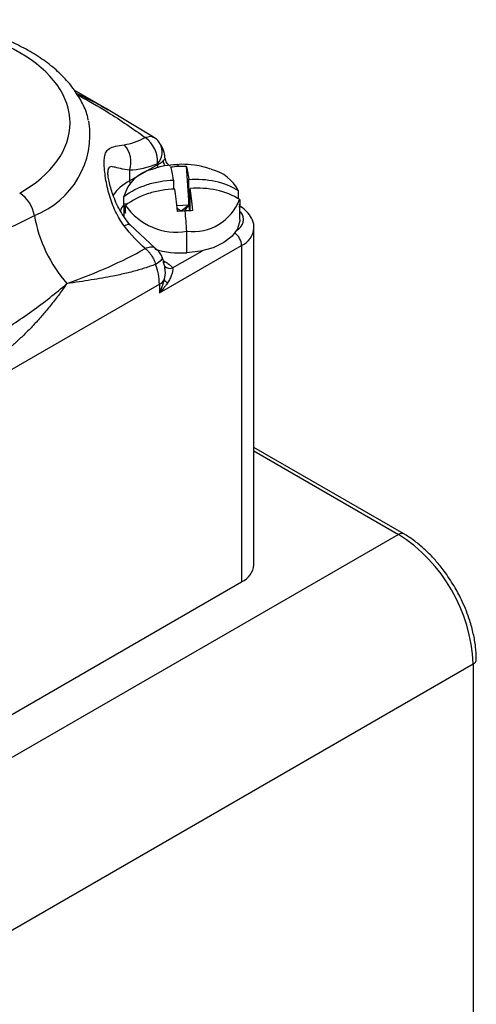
# Model space of a CAD drawing. Header units: millimetres. Extents: x 0 to 559, y 0 to 432.
# Tile 16 of 16: x 490 to 511, y 349 to 396. Entities that reach past the tile are written whole.
import ezdxf

# ---------------------------------------------------------------- set-up
doc = ezdxf.new("R2010")
doc.units = ezdxf.units.MM

msp = doc.modelspace()

# ---------------------------------------------------------------- linework, layer by layer
for p, q in [((494.025, 391.797), (492.472, 392.693)), ((496.22, 390.471), (493.995, 391.814)), ((495.085, 388.41), (496.42, 389.181)), ((496.402, 389.212), (496.42, 389.181)), ((497.56, 389.189), (497.308, 389.165)), ((495.085, 388.906), (495.085, 388.41)), ((497.771, 389.102), (497.897, 387.263)), ((497.16, 388.439), (497.16, 388.007)), ((497.897, 387.263), (497.897, 388.476)), ((497.961, 386.992), (497.961, 388.051)), ((500.233, 387.942), (500.233, 387.575)), ((494.823, 387.304), (494.823, 387.672)), ((494.998, 387.313), (494.823, 387.304)), ((497.961, 387.31), (497.897, 387.263)), ((500.297, 387.517), (500.297, 387.149)), ((494.82, 387.227), (494.82, 386.743)), ((494.887, 386.878), (494.887, 387.246)), ((497.321, 387.234), (497.897, 387.263)), ((497.333, 387.115), (497.528, 386.991)), ((497.343, 387.02), (497.395, 386.963)), ((497.528, 386.991), (497.897, 387.263)), ((497.528, 386.991), (497.531, 386.97)), ((497.7, 386.979), (497.897, 387.263)), ((497.938, 386.991), (497.897, 387.263)), ((497.897, 387.263), (497.916, 386.99)), ((500.3, 386.573), (500.3, 387.227)), ((496.285, 385.234), (495.126, 386.304)), ((497.797, 384.998), (497.797, 386.018)), ((500.974, 370.243), (500.974, 386.165)), ((496.5, 383.104), (500.389, 385.349)), ((497.126, 384.282), (498.535, 385.095)), ((500.389, 385.349), (500.389, 369.426)), ((496.675, 384.635), (496.774, 384.578)), ((496.763, 384.35), (496.759, 384.343)), ((489.428, 379.43), (496.5, 383.512)), ((496.5, 383.512), (496.5, 383.104)), ((508.063, 371.696), (500.974, 375.788)), ((500.974, 375.619), (507.813, 371.671)), ((507.813, 371.671), (482.711, 357.18)), ((485.539, 360.854), (500.389, 369.426)), ((486.246, 351.056), (511.349, 365.548)), ((511.349, 365.548), (511.349, 313.214))]:
    msp.add_line(p, q)
at = {"flags": 128}
for points in [[(475.085, 391.225), (475.043, 391.028), (475.001, 390.31), (475.128, 389.594), (475.423, 388.895), (475.88, 388.226), (476.491, 387.599), (477.244, 387.026), (478.125, 386.517), (479.118, 386.083), (480.204, 385.73), (481.363, 385.466), (482.574, 385.296), (483.813, 385.222), (485.059, 385.247), (486.287, 385.369), (487.474, 385.587), (488.6, 385.896), (489.642, 386.29), (490.581, 386.763)], [(496.438, 389.041), (496.427, 389.097), (496.42, 389.181)], [(497.401, 389.099), (497.391, 389.125), (497.38, 389.147), (497.37, 389.164), (497.361, 389.175), (497.351, 389.182), (497.343, 389.183)], [(495.085, 388.41), (495.092, 388.327), (495.099, 388.289)], [(500.3, 386.573), (500.299, 386.519), (500.196, 386.142), (499.941, 385.791), (499.547, 385.484), (499.038, 385.242), (498.443, 385.076), (497.797, 384.998)], [(495.125, 386.305), (495.12, 386.31), (495.076, 386.331), (495.011, 386.333), (494.929, 386.315), (494.831, 386.278)], [(496.634, 384.771), (496.635, 384.734), (496.605, 384.676), (496.541, 384.607), (496.444, 384.532), (496.318, 384.453)], [(496.662, 384.535), (496.705, 384.546), (496.774, 384.578)]]:
    msp.add_lwpolyline(points, dxfattribs=at)
for centre, radius, start, end in [((489.091, 390.605), 4.121, 291.1904, 8.7047), ((493.955, 389.298), 1.197, 340.8404, 42.9678), ((495.008, 389.327), 1.399, 355.2929, 54.016), ((495.822, 389.778), 0.81, 315.6721, 28.1059), ((497.177, 389.416), 0.513, 188.2808, 216.3724), ((496.544, 387.213), 1.781, 103.0247, 165.0728), ((498.458, 387.013), 2.004, 27.6213, 75.1516), ((496.132, 386.435), 2.236, 117.9164, 145.413), ((489.037, 386.505), 1.566, 9.4614, 57.079), ((495.763, 387.228), 0.943, 175.3487, 201.7284), ((498.079, 388.382), 2.38, 263.1813, 338.6898), ((499.386, 387.227), 0.914, 355.1401, 4.8599), ((497.311, 388.928), 2.95, 214.7581, 279.4839), ((461.16, 383.548), 36.72, 3.8568, 5.3632), ((497.182, 387.936), 6.705, 190.0768, 220.9813), ((499.612, 385.311), 0.777, 2.7966, 53.9208), ((499.994, 386.25), 0.984, 293.664, 355.341), ((497.546, 389.428), 4.438, 253.3829, 273.2371), ((493.72, 383.463), 2.78, 1.0062, 20.8643), ((497.007, 384.648), 0.385, 229.5103, 287.9858), ((496.182, 384.097), 0.666, 298.5109, 325.1955), ((497.071, 383.981), 0.433, 217.623, 245.291), ((507.958, 371.481), 0.239, 63.4122, 127.3164), ((503.673, 365.198), 7.684, 2.6055, 57.3945), ((499.973, 370.342), 1.006, 294.3747, 354.3052), ((511.256, 365.768), 0.24, 292.722, 356.1136)]:
    msp.add_arc(centre, radius, start, end)
for points, knots in [([(489.887, 387.82), (491.416, 388.702), (492.274, 389.898), (492.274, 392.394), (491.416, 393.59), (488.359, 395.355), (486.286, 395.85), (481.964, 395.85), (479.891, 395.355), (478.363, 394.472)], [0, 0, 0, 0, 0.25, 0.25, 0.5, 0.5, 0.75, 0.75, 1, 1, 1, 1]), ([(493.142, 391.256), (493.127, 391.33), (493.069, 391.636), (492.829, 392.151), (492.436, 392.79), (491.919, 393.385), (491.3, 393.93), (490.591, 394.419), (489.808, 394.845), (488.967, 395.205), (488.092, 395.497), (487.212, 395.719), (486.413, 395.865), (485.682, 395.958), (484.947, 396.02), (484.42, 396.029), (484.125, 396.034)], [0, 0, 0, 0, 0.0255569, 0.1056595, 0.1872343, 0.269933, 0.3530596, 0.435959, 0.5180828, 0.5990172, 0.678098, 0.7535249, 0.8244146, 0.8753759, 0.9301127, 1, 1, 1, 1]), ([(492.561, 392.551), (492.924, 392.382), (493.441, 392.142), (493.914, 391.854), (494.054, 391.768)], [0, 0, 0, 0, 0.703091, 1, 1, 1, 1]), ([(492.595, 392.497), (493.09, 392.222), (494.242, 391.582), (495.253, 390.867), (495.829, 390.459)], [0, 0, 0, 0, 0.430087, 1, 1, 1, 1]), ([(494.831, 386.278), (494.671, 386.488), (494.537, 386.716), (494.308, 387.2), (494.213, 387.457), (494.057, 387.99), (493.997, 388.262), (493.932, 388.664), (493.915, 388.794), (493.893, 389.042), (493.887, 389.16), (493.887, 389.365), (493.893, 389.454), (493.916, 389.606), (493.933, 389.667), (493.997, 389.821), (494.058, 389.884), (494.213, 389.98), (494.307, 390.013), (494.536, 390.068), (494.672, 390.091), (494.831, 390.114)], [0, 0, 0, 0, 0.125, 0.125, 0.25, 0.25, 0.375, 0.375, 0.4375, 0.4375, 0.5, 0.5, 0.5625, 0.5625, 0.625, 0.625, 0.75, 0.75, 0.875, 0.875, 1, 1, 1, 1]), ([(495.829, 390.459), (495.915, 390.486), (496.055, 390.53), (496.18, 390.509), (496.213, 390.475), (496.214, 390.473)], [0, 0, 0, 0, 0.597848, 0.98151, 1, 1, 1, 1]), ([(496.526, 390.153), (496.509, 390.187), (496.439, 390.322), (496.31, 390.408), (496.213, 390.472)], [0, 0, 0, 0, 0.251322, 1, 1, 1, 1]), ([(496.773, 389.452), (496.759, 389.552), (496.725, 389.783), (496.638, 390.025), (496.544, 390.14), (496.534, 390.153)], [0, 0, 0, 0, 0.405905, 0.934089, 1, 1, 1, 1]), ([(497.308, 389.165), (497.122, 389.154), (496.828, 389.137), (496.446, 389.049), (496.253, 388.979), (496.162, 388.945)], [0, 0, 0, 0, 0.47407, 0.751132, 1, 1, 1, 1]), ([(496.42, 389.181), (496.443, 389.19), (496.49, 389.209), (496.555, 389.245), (496.618, 389.289), (496.652, 389.324), (496.67, 389.342)], [0, 0, 0, 0, 0.224213, 0.465309, 0.723792, 1, 1, 1, 1]), ([(496.67, 389.342), (496.693, 389.368), (496.747, 389.428), (496.787, 389.462), (496.772, 389.453), (496.768, 389.451)], [0, 0, 0, 0, 0.36245, 0.844586, 1, 1, 1, 1]), ([(497.013, 389.099), (496.98, 389.122), (496.915, 389.167), (496.844, 389.26), (496.797, 389.359), (496.785, 389.427), (496.779, 389.458)], [0, 0, 0, 0, 0.2695512, 0.5327543, 0.7788649, 1, 1, 1, 1]), ([(498.953, 388.952), (498.841, 388.99), (498.58, 389.076), (498.113, 389.166), (497.758, 389.18), (497.56, 389.189)], [0, 0, 0, 0, 0.250701, 0.582555, 1, 1, 1, 1]), ([(495.085, 388.906), (494.922, 388.927), (494.779, 388.955), (494.534, 389.013), (494.431, 389.043), (494.258, 389.079), (494.188, 389.087), (494.114, 389.04), (494.094, 389.014), (494.067, 388.931), (494.06, 388.875), (494.06, 388.802)], [0, 0, 0, 0, 0.25, 0.25, 0.5, 0.5, 0.75, 0.75, 0.875, 0.875, 1, 1, 1, 1]), ([(495.126, 386.304), (494.949, 386.537), (494.605, 386.988), (494.291, 387.726), (494.129, 388.286), (494.068, 388.638), (494.063, 388.749), (494.06, 388.801)], [0, 0, 0, 0, 0.29021, 0.562249, 0.802294, 0.906407, 1, 1, 1, 1]), ([(497.16, 388.439), (497.138, 388.585), (497.117, 388.716), (497.074, 388.928), (497.054, 389.009), (497.034, 389.065)], [0, 0, 0, 0, 0.5, 0.5, 1, 1, 1, 1]), ([(497.771, 389.102), (497.791, 389.046), (497.812, 388.964), (497.854, 388.752), (497.875, 388.621), (497.897, 388.476)], [0, 0, 0, 0, 0.5, 0.5, 1, 1, 1, 1]), ([(494.823, 387.672), (495.148, 387.911), (495.522, 388.1), (496.115, 388.292), (496.32, 388.342), (496.738, 388.412), (496.948, 388.43), (497.16, 388.439)], [0, 0, 0, 0, 0.5, 0.5, 0.75, 0.75, 1, 1, 1, 1]), ([(497.897, 388.476), (498.108, 388.488), (498.319, 388.491), (498.737, 388.463), (498.941, 388.434), (499.534, 388.3), (499.909, 388.149), (500.233, 387.942)], [0, 0, 0, 0, 0.25, 0.25, 0.5, 0.5, 1, 1, 1, 1]), ([(497.224, 388.014), (497.012, 388.005), (496.802, 387.986), (496.384, 387.916), (496.179, 387.867), (495.586, 387.674), (495.212, 387.485), (494.887, 387.246)], [0, 0, 0, 0, 0.25, 0.25, 0.5, 0.5, 1, 1, 1, 1]), ([(497.35, 386.961), (497.33, 387.171), (497.309, 387.365), (497.266, 387.718), (497.245, 387.872), (497.224, 388.014)], [0, 0, 0, 0, 0.5, 0.5, 1, 1, 1, 1]), ([(500.297, 387.517), (499.973, 387.723), (499.598, 387.875), (499.005, 388.008), (498.8, 388.037), (498.382, 388.065), (498.172, 388.063), (497.961, 388.051)], [0, 0, 0, 0, 0.5, 0.5, 0.75, 0.75, 1, 1, 1, 1]), ([(498.087, 386.998), (498.067, 387.208), (498.046, 387.402), (498.004, 387.754), (497.982, 387.909), (497.961, 388.051)], [0, 0, 0, 0, 0.5, 0.5, 1, 1, 1, 1]), ([(494.828, 387.279), (494.821, 387.273), (494.717, 387.187), (494.684, 387.081), (494.653, 386.982)], [0, 0, 0, 0, 0.069602, 1, 1, 1, 1]), ([(500.141, 386.051), (500.219, 386.108), (500.361, 386.212), (500.452, 386.397), (500.486, 386.574), (500.449, 386.749), (500.396, 386.884), (500.318, 386.946), (500.3, 386.96)], [0, 0, 0, 0, 0.221064, 0.402236, 0.583726, 0.764898, 0.946387, 1, 1, 1, 1]), ([(500.963, 386.171), (500.966, 386.2), (500.984, 386.361), (500.876, 386.642), (500.652, 386.945), (500.443, 387.127), (500.303, 387.196), (500.281, 387.207)], [0, 0, 0, 0, 0.067244, 0.380449, 0.670843, 0.946811, 1, 1, 1, 1]), ([(492.121, 383.539), (492.812, 383.794), (493.466, 384.052), (494.699, 384.6), (495.279, 384.889), (495.829, 385.205)], [0, 0, 0, 0, 0.5, 0.5, 1, 1, 1, 1]), ([(495.829, 385.205), (495.912, 385.237), (496.081, 385.304), (496.236, 385.29), (496.28, 385.234), (496.283, 385.23)], [0, 0, 0, 0, 0.466306, 0.961209, 1, 1, 1, 1]), ([(495.829, 385.205), (495.851, 385.187), (495.893, 385.152), (495.951, 385.095), (496.003, 385.038), (496.048, 384.982), (496.086, 384.929), (496.145, 384.843), (496.212, 384.724), (496.277, 384.579), (496.305, 384.492), (496.318, 384.453)], [0, 0, 0, 0, 0.1034338, 0.1988437, 0.286228, 0.3655852, 0.4369144, 0.5002148, 0.7037043, 0.8703169, 1, 1, 1, 1]), ([(496.634, 384.768), (496.634, 384.769), (496.612, 384.878), (496.498, 385.054), (496.344, 385.172), (496.277, 385.224)], [0, 0, 0, 0, 0.007068, 0.568214, 1, 1, 1, 1]), ([(496.763, 384.249), (496.753, 384.314), (496.728, 384.482), (496.684, 384.66), (496.634, 384.765), (496.631, 384.772)], [0, 0, 0, 0, 0.371075, 0.958804, 1, 1, 1, 1]), ([(496.774, 384.578), (496.803, 384.56), (496.862, 384.525), (496.941, 384.468), (497.012, 384.408), (497.075, 384.347), (497.109, 384.303), (497.126, 384.282)], [0, 0, 0, 0, 0.205207, 0.406678, 0.605526, 0.802906, 1, 1, 1, 1]), ([(496.318, 384.453), (496.233, 384.422), (496.061, 384.358), (495.796, 384.27), (495.52, 384.187), (495.234, 384.108), (494.937, 384.033), (494.628, 383.962), (494.251, 383.883), (493.8, 383.799), (493.268, 383.711), (492.708, 383.625), (492.318, 383.568), (492.121, 383.539)], [0, 0, 0, 0, 0.0657374, 0.1333302, 0.2028087, 0.2742011, 0.3475334, 0.4228294, 0.5001112, 0.6195873, 0.7426893, 0.8694757, 1, 1, 1, 1]), ([(496.728, 383.717), (496.761, 383.87), (496.801, 384.057), (496.767, 384.219), (496.761, 384.249)], [0, 0, 0, 0, 0.820658, 1, 1, 1, 1]), ([(497.126, 384.282), (497.128, 384.269), (497.132, 384.242), (497.132, 384.196), (497.126, 384.143), (497.115, 384.084), (497.099, 384.019), (497.064, 383.914), (497.001, 383.767), (496.928, 383.648), (496.89, 383.588)], [0, 0, 0, 0, 0.069435, 0.144047, 0.224156, 0.310021, 0.401852, 0.499821, 0.745036, 1, 1, 1, 1]), ([(496.5, 383.104), (496.519, 383.144), (496.555, 383.218), (496.598, 383.318), (496.642, 383.432), (496.687, 383.562), (496.715, 383.667), (496.728, 383.717)], [0, 0, 0, 0, 0.207906, 0.374187, 0.498842, 0.764799, 1, 1, 1, 1]), ([(496.89, 383.588), (496.87, 383.558), (496.823, 383.489), (496.738, 383.378), (496.631, 383.245), (496.545, 383.153), (496.5, 383.104)], [0, 0, 0, 0, 0.18156, 0.408735, 0.681545, 1, 1, 1, 1]), ([(488.676, 381.075), (489.284, 381.428), (489.883, 381.819), (491.039, 382.651), (491.595, 383.091), (492.121, 383.539)], [0, 0, 0, 0, 0.5, 0.5, 1, 1, 1, 1]), ([(492.121, 383.539), (492.062, 383.456), (491.946, 383.292), (491.766, 383.046), (491.583, 382.804), (491.398, 382.566), (491.209, 382.333), (491.018, 382.106), (490.761, 381.812), (490.436, 381.459), (490.039, 381.063), (489.645, 380.699), (489.377, 380.479), (489.247, 380.371)], [0, 0, 0, 0, 0.075061, 0.148894, 0.221509, 0.292916, 0.363125, 0.432148, 0.499995, 0.633901, 0.761781, 0.883765, 1, 1, 1, 1]), ([(510.496, 369.138), (510.347, 369.381), (510.136, 369.723), (509.782, 370.187), (509.465, 370.559), (509.068, 370.958), (508.636, 371.319), (508.296, 371.567), (508.101, 371.67), (508.063, 371.69)], [0, 0, 0, 0, 0.226624, 0.318478, 0.469729, 0.62478, 0.789232, 0.958852, 1, 1, 1, 1]), ([(511.494, 365.752), (511.487, 365.951), (511.475, 366.346), (511.365, 366.966), (511.212, 367.534), (511.028, 368.046), (510.807, 368.568), (510.612, 368.926), (510.496, 369.138)], [0, 0, 0, 0, 0.18395, 0.365804, 0.545049, 0.675907, 0.80903, 1, 1, 1, 1])]:
    msp.add_open_spline(points, degree=3, knots=knots)
for points in [[(494.831, 390.114), (495.148, 390.16), (495.481, 390.274), (495.829, 390.459)], [(496.402, 389.212), (495.943, 389.019), (495.504, 388.917), (495.085, 388.906)], [(497.034, 389.065), (497.156, 389.081), (497.278, 389.092), (497.401, 389.099)], [(497.401, 389.099), (497.524, 389.105), (497.648, 389.106), (497.771, 389.102)], [(497.719, 386.981), (497.596, 386.974), (497.473, 386.968), (497.35, 386.961)], [(498.087, 386.998), (497.965, 386.992), (497.842, 386.987), (497.719, 386.981)], [(495.829, 385.205), (495.481, 385.504), (495.148, 385.862), (494.831, 386.278)]]:
    msp.add_open_spline(points, degree=3)

doc.saveas('drawing.dxf')
